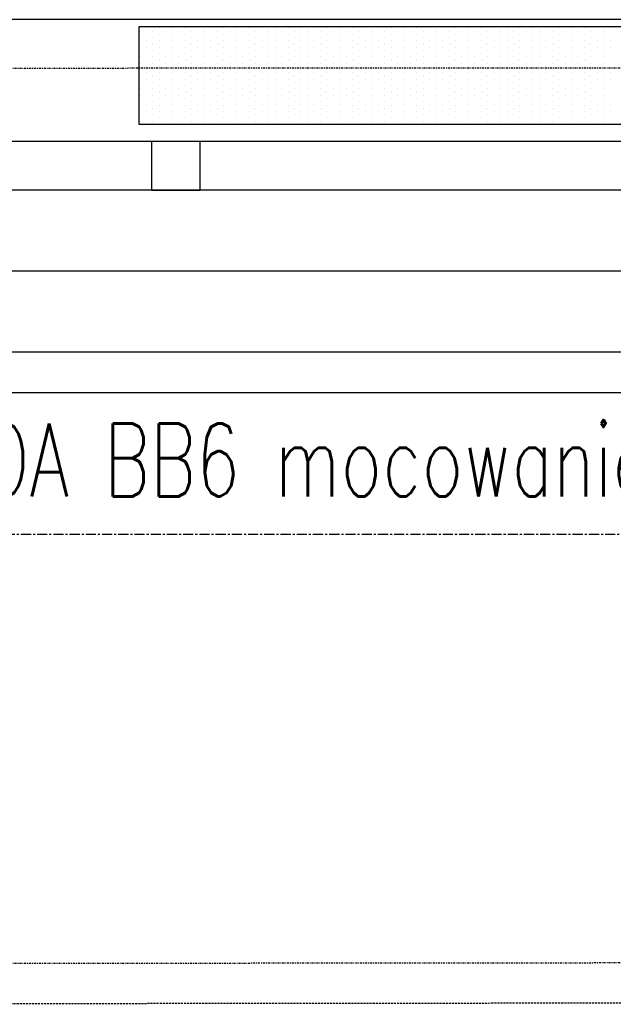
# Model space of a CAD drawing. Header units: inches. Extents: x -281236 to -70395, y 38777 to 102341.
# Tile 120 of 244: x -140277 to -140203, y 50466 to 50588. Entities that reach past the tile are written whole.
import ezdxf

# ---------------------------------------------------------------- set-up
doc = ezdxf.new("R2010")
doc.units = ezdxf.units.IN
doc.header["$MEASUREMENT"] = 0
for name, pattern in [('CENTER', [2, 1.25, -0.25, 0.25, -0.25]), ('DASHDOT', [1, 0.5, -0.25, 0, -0.25]), ('DASHED2', [0.375, 0.25, -0.125])]:
    doc.linetypes.add(name, pattern=pattern)
for name, color, linetype in [('cokół_widok', 255, 'Continuous'), ('Ele-balustrada', 64, 'Continuous'), ('Okn---okna', 5, 'Continuous'), ('Os-osie glowne', 8, 'CENTER'), ('Sc-nadproza kon', 5, 'DASHED2'), ('Sch-opis', 51, 'Continuous'), ('W-idok', 9, 'Continuous'), ('Wyp-grzejniki', 56, 'Continuous')]:
    doc.layers.add(name, color=color, linetype=linetype)
doc.styles.add('ROMANS', font='romans', dxfattribs={"width": 0.85})

# ---------------------------------------------------------------- blocks, each defined once
blk = doc.blocks.new('G_170')
at = {"layer": 'Wyp-grzejniki'}
for p, q in [((0, 0), (-180, 0)), ((-180, 0), (-180, -12)), ((-179.87, -0.51), (-179.87, -0.51)), ((-179.07, -0.11), (-179.07, -0.11)), ((-179.07, -0.9), (-179.07, -0.9)), ((-178.28, -0.51), (-178.28, -0.51)), ((-177.49, -0.11), (-177.49, -0.11)), ((-177.49, -0.9), (-177.49, -0.9)), ((-176.69, -0.51), (-176.69, -0.51)), ((-175.9, -0.11), (-175.9, -0.11)), ((-175.9, -0.9), (-175.9, -0.9)), ((-175.1, -0.51), (-175.1, -0.51)), ((-174.31, -0.11), (-174.31, -0.11)), ((-174.31, -0.9), (-174.31, -0.9)), ((-173.52, -0.51), (-173.52, -0.51)), ((-172.72, -0.11), (-172.72, -0.11)), ((-172.72, -0.9), (-172.72, -0.9)), ((-171.93, -0.51), (-171.93, -0.51)), ((-171.14, -0.11), (-171.14, -0.11)), ((-171.14, -0.9), (-171.14, -0.9)), ((-170.34, -0.51), (-170.34, -0.51)), ((-169.55, -0.11), (-169.55, -0.11)), ((-169.55, -0.9), (-169.55, -0.9)), ((-168.75, -0.51), (-168.75, -0.51)), ((-167.96, -0.11), (-167.96, -0.11)), ((-167.96, -0.9), (-167.96, -0.9)), ((-167.17, -0.51), (-167.17, -0.51)), ((-166.37, -0.11), (-166.37, -0.11)), ((-166.37, -0.9), (-166.37, -0.9)), ((-165.58, -0.51), (-165.58, -0.51)), ((-164.79, -0.11), (-164.79, -0.11)), ((-164.79, -0.9), (-164.79, -0.9)), ((-163.99, -0.51), (-163.99, -0.51)), ((-163.2, -0.11), (-163.2, -0.11)), ((-163.2, -0.9), (-163.2, -0.9)), ((-162.4, -0.51), (-162.4, -0.51)), ((-161.61, -0.11), (-161.61, -0.11)), ((-161.61, -0.9), (-161.61, -0.9)), ((-160.82, -0.51), (-160.82, -0.51)), ((-160.02, -0.11), (-160.02, -0.11)), ((-160.02, -0.9), (-160.02, -0.9)), ((-159.23, -0.51), (-159.23, -0.51)), ((-158.44, -0.11), (-158.44, -0.11)), ((-158.44, -0.9), (-158.44, -0.9)), ((-157.64, -0.51), (-157.64, -0.51)), ((-156.85, -0.11), (-156.85, -0.11)), ((-156.85, -0.9), (-156.85, -0.9)), ((-156.05, -0.51), (-156.05, -0.51)), ((-155.26, -0.11), (-155.26, -0.11)), ((-155.26, -0.9), (-155.26, -0.9)), ((-154.47, -0.51), (-154.47, -0.51)), ((-153.67, -0.11), (-153.67, -0.11)), ((-153.67, -0.9), (-153.67, -0.9)), ((-152.88, -0.51), (-152.88, -0.51)), ((-152.09, -0.11), (-152.09, -0.11)), ((-152.09, -0.9), (-152.09, -0.9)), ((-151.29, -0.51), (-151.29, -0.51)), ((-150.5, -0.11), (-150.5, -0.11)), ((-150.5, -0.9), (-150.5, -0.9)), ((-149.7, -0.51), (-149.7, -0.51)), ((-148.91, -0.11), (-148.91, -0.11)), ((-148.91, -0.9), (-148.91, -0.9)), ((-148.12, -0.51), (-148.12, -0.51)), ((-147.32, -0.11), (-147.32, -0.11)), ((-147.32, -0.9), (-147.32, -0.9)), ((-146.53, -0.51), (-146.53, -0.51)), ((-145.74, -0.11), (-145.74, -0.11)), ((-145.74, -0.9), (-145.74, -0.9)), ((-144.94, -0.51), (-144.94, -0.51)), ((-144.15, -0.11), (-144.15, -0.11)), ((-144.15, -0.9), (-144.15, -0.9)), ((-143.35, -0.51), (-143.35, -0.51)), ((-142.56, -0.11), (-142.56, -0.11)), ((-142.56, -0.9), (-142.56, -0.9)), ((-141.77, -0.51), (-141.77, -0.51)), ((-140.97, -0.11), (-140.97, -0.11)), ((-140.97, -0.9), (-140.97, -0.9)), ((-140.18, -0.51), (-140.18, -0.51)), ((-139.39, -0.11), (-139.39, -0.11)), ((-139.39, -0.9), (-139.39, -0.9)), ((-138.59, -0.51), (-138.59, -0.51)), ((-137.8, -0.11), (-137.8, -0.11)), ((-137.8, -0.9), (-137.8, -0.9)), ((-137, -0.51), (-137, -0.51)), ((-136.21, -0.11), (-136.21, -0.11)), ((-136.21, -0.9), (-136.21, -0.9)), ((-135.42, -0.51), (-135.42, -0.51)), ((-134.62, -0.11), (-134.62, -0.11)), ((-134.62, -0.9), (-134.62, -0.9)), ((-133.83, -0.51), (-133.83, -0.51)), ((-133.04, -0.11), (-133.04, -0.11)), ((-133.04, -0.9), (-133.04, -0.9)), ((-132.24, -0.51), (-132.24, -0.51)), ((-131.45, -0.11), (-131.45, -0.11)), ((-131.45, -0.9), (-131.45, -0.9)), ((-130.65, -0.51), (-130.65, -0.51)), ((-129.86, -0.11), (-129.86, -0.11)), ((-129.86, -0.9), (-129.86, -0.9)), ((-129.07, -0.51), (-129.07, -0.51)), ((-128.27, -0.11), (-128.27, -0.11)), ((-128.27, -0.9), (-128.27, -0.9)), ((-127.48, -0.51), (-127.48, -0.51)), ((-126.69, -0.11), (-126.69, -0.11)), ((-126.69, -0.9), (-126.69, -0.9)), ((-125.89, -0.51), (-125.89, -0.51)), ((-125.1, -0.11), (-125.1, -0.11)), ((-125.1, -0.9), (-125.1, -0.9)), ((-124.3, -0.51), (-124.3, -0.51)), ((-123.51, -0.11), (-123.51, -0.11)), ((-123.51, -0.9), (-123.51, -0.9)), ((-122.72, -0.51), (-122.72, -0.51)), ((-121.92, -0.11), (-121.92, -0.11)), ((-121.92, -0.9), (-121.92, -0.9)), ((-179.87, -1.3), (-179.87, -1.3)), ((-179.87, -2.09), (-179.87, -2.09)), ((-179.07, -1.7), (-179.07, -1.7)), ((-178.28, -1.3), (-178.28, -1.3)), ((-178.28, -2.09), (-178.28, -2.09)), ((-177.49, -1.7), (-177.49, -1.7)), ((-176.69, -1.3), (-176.69, -1.3)), ((-176.69, -2.09), (-176.69, -2.09)), ((-175.9, -1.7), (-175.9, -1.7)), ((-175.1, -1.3), (-175.1, -1.3)), ((-175.1, -2.09), (-175.1, -2.09)), ((-174.31, -1.7), (-174.31, -1.7)), ((-173.52, -1.3), (-173.52, -1.3)), ((-173.52, -2.09), (-173.52, -2.09)), ((-172.72, -1.7), (-172.72, -1.7)), ((-171.93, -1.3), (-171.93, -1.3)), ((-171.93, -2.09), (-171.93, -2.09)), ((-171.14, -1.7), (-171.14, -1.7)), ((-170.34, -1.3), (-170.34, -1.3)), ((-170.34, -2.09), (-170.34, -2.09)), ((-169.55, -1.7), (-169.55, -1.7)), ((-168.75, -1.3), (-168.75, -1.3)), ((-168.75, -2.09), (-168.75, -2.09)), ((-167.96, -1.7), (-167.96, -1.7)), ((-167.17, -1.3), (-167.17, -1.3)), ((-167.17, -2.09), (-167.17, -2.09)), ((-166.37, -1.7), (-166.37, -1.7)), ((-165.58, -1.3), (-165.58, -1.3)), ((-165.58, -2.09), (-165.58, -2.09)), ((-164.79, -1.7), (-164.79, -1.7)), ((-163.99, -1.3), (-163.99, -1.3)), ((-163.99, -2.09), (-163.99, -2.09)), ((-163.2, -1.7), (-163.2, -1.7)), ((-162.4, -1.3), (-162.4, -1.3)), ((-162.4, -2.09), (-162.4, -2.09)), ((-161.61, -1.7), (-161.61, -1.7)), ((-160.82, -1.3), (-160.82, -1.3)), ((-160.82, -2.09), (-160.82, -2.09)), ((-160.02, -1.7), (-160.02, -1.7)), ((-159.23, -1.3), (-159.23, -1.3)), ((-159.23, -2.09), (-159.23, -2.09)), ((-158.44, -1.7), (-158.44, -1.7)), ((-157.64, -1.3), (-157.64, -1.3)), ((-157.64, -2.09), (-157.64, -2.09)), ((-156.85, -1.7), (-156.85, -1.7)), ((-156.05, -1.3), (-156.05, -1.3)), ((-156.05, -2.09), (-156.05, -2.09)), ((-155.26, -1.7), (-155.26, -1.7)), ((-154.47, -1.3), (-154.47, -1.3)), ((-154.47, -2.09), (-154.47, -2.09)), ((-153.67, -1.7), (-153.67, -1.7)), ((-152.88, -1.3), (-152.88, -1.3)), ((-152.88, -2.09), (-152.88, -2.09)), ((-152.09, -1.7), (-152.09, -1.7)), ((-151.29, -1.3), (-151.29, -1.3)), ((-151.29, -2.09), (-151.29, -2.09)), ((-150.5, -1.7), (-150.5, -1.7)), ((-149.7, -1.3), (-149.7, -1.3)), ((-149.7, -2.09), (-149.7, -2.09)), ((-148.91, -1.7), (-148.91, -1.7)), ((-148.12, -1.3), (-148.12, -1.3)), ((-148.12, -2.09), (-148.12, -2.09)), ((-147.32, -1.7), (-147.32, -1.7)), ((-146.53, -1.3), (-146.53, -1.3)), ((-146.53, -2.09), (-146.53, -2.09)), ((-145.74, -1.7), (-145.74, -1.7)), ((-144.94, -1.3), (-144.94, -1.3)), ((-144.94, -2.09), (-144.94, -2.09)), ((-144.15, -1.7), (-144.15, -1.7)), ((-143.35, -1.3), (-143.35, -1.3)), ((-143.35, -2.09), (-143.35, -2.09)), ((-142.56, -1.7), (-142.56, -1.7)), ((-141.77, -1.3), (-141.77, -1.3)), ((-141.77, -2.09), (-141.77, -2.09)), ((-140.97, -1.7), (-140.97, -1.7)), ((-140.18, -1.3), (-140.18, -1.3)), ((-140.18, -2.09), (-140.18, -2.09)), ((-139.39, -1.7), (-139.39, -1.7)), ((-138.59, -1.3), (-138.59, -1.3)), ((-138.59, -2.09), (-138.59, -2.09)), ((-137.8, -1.7), (-137.8, -1.7)), ((-137, -1.3), (-137, -1.3)), ((-137, -2.09), (-137, -2.09)), ((-136.21, -1.7), (-136.21, -1.7)), ((-135.42, -1.3), (-135.42, -1.3)), ((-135.42, -2.09), (-135.42, -2.09)), ((-134.62, -1.7), (-134.62, -1.7)), ((-133.83, -1.3), (-133.83, -1.3)), ((-133.83, -2.09), (-133.83, -2.09)), ((-133.04, -1.7), (-133.04, -1.7)), ((-132.24, -1.3), (-132.24, -1.3)), ((-132.24, -2.09), (-132.24, -2.09)), ((-131.45, -1.7), (-131.45, -1.7)), ((-130.65, -1.3), (-130.65, -1.3)), ((-130.65, -2.09), (-130.65, -2.09)), ((-129.86, -1.7), (-129.86, -1.7)), ((-129.07, -1.3), (-129.07, -1.3)), ((-129.07, -2.09), (-129.07, -2.09)), ((-128.27, -1.7), (-128.27, -1.7)), ((-127.48, -1.3), (-127.48, -1.3)), ((-127.48, -2.09), (-127.48, -2.09)), ((-126.69, -1.7), (-126.69, -1.7)), ((-125.89, -1.3), (-125.89, -1.3)), ((-125.89, -2.09), (-125.89, -2.09)), ((-125.1, -1.7), (-125.1, -1.7)), ((-124.3, -1.3), (-124.3, -1.3)), ((-124.3, -2.09), (-124.3, -2.09)), ((-123.51, -1.7), (-123.51, -1.7)), ((-122.72, -1.3), (-122.72, -1.3)), ((-122.72, -2.09), (-122.72, -2.09)), ((-121.92, -1.7), (-121.92, -1.7)), ((-179.87, -2.89), (-179.87, -2.89)), ((-179.07, -2.49), (-179.07, -2.49)), ((-179.07, -3.28), (-179.07, -3.28)), ((-178.28, -2.89), (-178.28, -2.89)), ((-177.49, -2.49), (-177.49, -2.49)), ((-177.49, -3.28), (-177.49, -3.28)), ((-176.69, -2.89), (-176.69, -2.89)), ((-175.9, -2.49), (-175.9, -2.49)), ((-175.9, -3.28), (-175.9, -3.28)), ((-175.1, -2.89), (-175.1, -2.89)), ((-174.31, -2.49), (-174.31, -2.49)), ((-174.31, -3.28), (-174.31, -3.28)), ((-173.52, -2.89), (-173.52, -2.89)), ((-172.72, -2.49), (-172.72, -2.49)), ((-172.72, -3.28), (-172.72, -3.28)), ((-171.93, -2.89), (-171.93, -2.89)), ((-171.14, -2.49), (-171.14, -2.49)), ((-171.14, -3.28), (-171.14, -3.28)), ((-170.34, -2.89), (-170.34, -2.89)), ((-169.55, -2.49), (-169.55, -2.49)), ((-169.55, -3.28), (-169.55, -3.28)), ((-168.75, -2.89), (-168.75, -2.89)), ((-167.96, -2.49), (-167.96, -2.49)), ((-167.96, -3.28), (-167.96, -3.28)), ((-167.17, -2.89), (-167.17, -2.89)), ((-166.37, -2.49), (-166.37, -2.49)), ((-166.37, -3.28), (-166.37, -3.28)), ((-165.58, -2.89), (-165.58, -2.89)), ((-164.79, -2.49), (-164.79, -2.49)), ((-164.79, -3.28), (-164.79, -3.28)), ((-163.99, -2.89), (-163.99, -2.89)), ((-163.2, -2.49), (-163.2, -2.49)), ((-163.2, -3.28), (-163.2, -3.28)), ((-162.4, -2.89), (-162.4, -2.89)), ((-161.61, -2.49), (-161.61, -2.49)), ((-161.61, -3.28), (-161.61, -3.28)), ((-160.82, -2.89), (-160.82, -2.89)), ((-160.02, -2.49), (-160.02, -2.49)), ((-160.02, -3.28), (-160.02, -3.28)), ((-159.23, -2.89), (-159.23, -2.89)), ((-158.44, -2.49), (-158.44, -2.49)), ((-158.44, -3.28), (-158.44, -3.28)), ((-157.64, -2.89), (-157.64, -2.89)), ((-156.85, -2.49), (-156.85, -2.49)), ((-156.85, -3.28), (-156.85, -3.28)), ((-156.05, -2.89), (-156.05, -2.89)), ((-155.26, -2.49), (-155.26, -2.49)), ((-155.26, -3.28), (-155.26, -3.28)), ((-154.47, -2.89), (-154.47, -2.89)), ((-153.67, -2.49), (-153.67, -2.49)), ((-153.67, -3.28), (-153.67, -3.28)), ((-152.88, -2.89), (-152.88, -2.89)), ((-152.09, -2.49), (-152.09, -2.49)), ((-152.09, -3.28), (-152.09, -3.28)), ((-151.29, -2.89), (-151.29, -2.89)), ((-150.5, -2.49), (-150.5, -2.49)), ((-150.5, -3.28), (-150.5, -3.28)), ((-149.7, -2.89), (-149.7, -2.89)), ((-148.91, -2.49), (-148.91, -2.49)), ((-148.91, -3.28), (-148.91, -3.28)), ((-148.12, -2.89), (-148.12, -2.89)), ((-147.32, -2.49), (-147.32, -2.49)), ((-147.32, -3.28), (-147.32, -3.28)), ((-146.53, -2.89), (-146.53, -2.89)), ((-145.74, -2.49), (-145.74, -2.49)), ((-145.74, -3.28), (-145.74, -3.28)), ((-144.94, -2.89), (-144.94, -2.89)), ((-144.15, -2.49), (-144.15, -2.49)), ((-144.15, -3.28), (-144.15, -3.28)), ((-143.35, -2.89), (-143.35, -2.89)), ((-142.56, -2.49), (-142.56, -2.49)), ((-142.56, -3.28), (-142.56, -3.28)), ((-141.77, -2.89), (-141.77, -2.89)), ((-140.97, -2.49), (-140.97, -2.49)), ((-140.97, -3.28), (-140.97, -3.28)), ((-140.18, -2.89), (-140.18, -2.89)), ((-139.39, -2.49), (-139.39, -2.49)), ((-139.39, -3.28), (-139.39, -3.28)), ((-138.59, -2.89), (-138.59, -2.89)), ((-137.8, -2.49), (-137.8, -2.49)), ((-137.8, -3.28), (-137.8, -3.28)), ((-137, -2.89), (-137, -2.89)), ((-136.21, -2.49), (-136.21, -2.49)), ((-136.21, -3.28), (-136.21, -3.28)), ((-135.42, -2.89), (-135.42, -2.89)), ((-134.62, -2.49), (-134.62, -2.49)), ((-134.62, -3.28), (-134.62, -3.28)), ((-133.83, -2.89), (-133.83, -2.89)), ((-133.04, -2.49), (-133.04, -2.49)), ((-133.04, -3.28), (-133.04, -3.28)), ((-132.24, -2.89), (-132.24, -2.89)), ((-131.45, -2.49), (-131.45, -2.49)), ((-131.45, -3.28), (-131.45, -3.28)), ((-130.65, -2.89), (-130.65, -2.89)), ((-129.86, -2.49), (-129.86, -2.49)), ((-129.86, -3.28), (-129.86, -3.28)), ((-129.07, -2.89), (-129.07, -2.89)), ((-128.27, -2.49), (-128.27, -2.49)), ((-128.27, -3.28), (-128.27, -3.28)), ((-127.48, -2.89), (-127.48, -2.89)), ((-126.69, -2.49), (-126.69, -2.49)), ((-126.69, -3.28), (-126.69, -3.28)), ((-125.89, -2.89), (-125.89, -2.89)), ((-125.1, -2.49), (-125.1, -2.49)), ((-125.1, -3.28), (-125.1, -3.28)), ((-124.3, -2.89), (-124.3, -2.89)), ((-123.51, -2.49), (-123.51, -2.49)), ((-123.51, -3.28), (-123.51, -3.28)), ((-122.72, -2.89), (-122.72, -2.89)), ((-121.92, -2.49), (-121.92, -2.49)), ((-121.92, -3.28), (-121.92, -3.28)), ((-179.87, -3.68), (-179.87, -3.68)), ((-179.87, -4.48), (-179.87, -4.48)), ((-179.07, -4.08), (-179.07, -4.08)), ((-178.28, -3.68), (-178.28, -3.68)), ((-178.28, -4.48), (-178.28, -4.48)), ((-177.49, -4.08), (-177.49, -4.08)), ((-176.69, -3.68), (-176.69, -3.68)), ((-176.69, -4.48), (-176.69, -4.48)), ((-175.9, -4.08), (-175.9, -4.08)), ((-175.1, -3.68), (-175.1, -3.68)), ((-175.1, -4.48), (-175.1, -4.48)), ((-174.31, -4.08), (-174.31, -4.08)), ((-173.52, -3.68), (-173.52, -3.68)), ((-173.52, -4.48), (-173.52, -4.48)), ((-172.72, -4.08), (-172.72, -4.08)), ((-171.93, -3.68), (-171.93, -3.68)), ((-171.93, -4.48), (-171.93, -4.48)), ((-171.14, -4.08), (-171.14, -4.08)), ((-170.34, -3.68), (-170.34, -3.68)), ((-170.34, -4.48), (-170.34, -4.48)), ((-169.55, -4.08), (-169.55, -4.08)), ((-168.75, -3.68), (-168.75, -3.68)), ((-168.75, -4.48), (-168.75, -4.48)), ((-167.96, -4.08), (-167.96, -4.08)), ((-167.17, -3.68), (-167.17, -3.68)), ((-167.17, -4.48), (-167.17, -4.48)), ((-166.37, -4.08), (-166.37, -4.08)), ((-165.58, -3.68), (-165.58, -3.68)), ((-165.58, -4.48), (-165.58, -4.48)), ((-164.79, -4.08), (-164.79, -4.08)), ((-163.99, -3.68), (-163.99, -3.68)), ((-163.99, -4.48), (-163.99, -4.48)), ((-163.2, -4.08), (-163.2, -4.08)), ((-162.4, -3.68), (-162.4, -3.68)), ((-162.4, -4.48), (-162.4, -4.48)), ((-161.61, -4.08), (-161.61, -4.08)), ((-160.82, -3.68), (-160.82, -3.68)), ((-160.82, -4.48), (-160.82, -4.48)), ((-160.02, -4.08), (-160.02, -4.08)), ((-159.23, -3.68), (-159.23, -3.68)), ((-159.23, -4.48), (-159.23, -4.48)), ((-158.44, -4.08), (-158.44, -4.08)), ((-157.64, -3.68), (-157.64, -3.68)), ((-157.64, -4.48), (-157.64, -4.48)), ((-156.85, -4.08), (-156.85, -4.08)), ((-156.05, -3.68), (-156.05, -3.68)), ((-156.05, -4.48), (-156.05, -4.48)), ((-155.26, -4.08), (-155.26, -4.08)), ((-154.47, -3.68), (-154.47, -3.68)), ((-154.47, -4.48), (-154.47, -4.48)), ((-153.67, -4.08), (-153.67, -4.08)), ((-152.88, -3.68), (-152.88, -3.68)), ((-152.88, -4.48), (-152.88, -4.48)), ((-152.09, -4.08), (-152.09, -4.08)), ((-151.29, -3.68), (-151.29, -3.68)), ((-151.29, -4.48), (-151.29, -4.48)), ((-150.5, -4.08), (-150.5, -4.08)), ((-149.7, -3.68), (-149.7, -3.68)), ((-149.7, -4.48), (-149.7, -4.48)), ((-148.91, -4.08), (-148.91, -4.08)), ((-148.12, -3.68), (-148.12, -3.68)), ((-148.12, -4.48), (-148.12, -4.48)), ((-147.32, -4.08), (-147.32, -4.08)), ((-146.53, -3.68), (-146.53, -3.68)), ((-146.53, -4.48), (-146.53, -4.48)), ((-145.74, -4.08), (-145.74, -4.08)), ((-144.94, -3.68), (-144.94, -3.68)), ((-144.94, -4.48), (-144.94, -4.48)), ((-144.15, -4.08), (-144.15, -4.08)), ((-143.35, -3.68), (-143.35, -3.68)), ((-143.35, -4.48), (-143.35, -4.48)), ((-142.56, -4.08), (-142.56, -4.08)), ((-141.77, -3.68), (-141.77, -3.68)), ((-141.77, -4.48), (-141.77, -4.48)), ((-140.97, -4.08), (-140.97, -4.08)), ((-140.18, -3.68), (-140.18, -3.68)), ((-140.18, -4.48), (-140.18, -4.48)), ((-139.39, -4.08), (-139.39, -4.08)), ((-138.59, -3.68), (-138.59, -3.68)), ((-138.59, -4.48), (-138.59, -4.48)), ((-137.8, -4.08), (-137.8, -4.08)), ((-137, -3.68), (-137, -3.68)), ((-137, -4.48), (-137, -4.48)), ((-136.21, -4.08), (-136.21, -4.08)), ((-135.42, -3.68), (-135.42, -3.68)), ((-135.42, -4.48), (-135.42, -4.48)), ((-134.62, -4.08), (-134.62, -4.08)), ((-133.83, -3.68), (-133.83, -3.68)), ((-133.83, -4.48), (-133.83, -4.48)), ((-133.04, -4.08), (-133.04, -4.08)), ((-132.24, -3.68), (-132.24, -3.68)), ((-132.24, -4.48), (-132.24, -4.48)), ((-131.45, -4.08), (-131.45, -4.08)), ((-130.65, -3.68), (-130.65, -3.68)), ((-130.65, -4.48), (-130.65, -4.48)), ((-129.86, -4.08), (-129.86, -4.08)), ((-129.07, -3.68), (-129.07, -3.68)), ((-129.07, -4.48), (-129.07, -4.48)), ((-128.27, -4.08), (-128.27, -4.08)), ((-127.48, -3.68), (-127.48, -3.68)), ((-127.48, -4.48), (-127.48, -4.48)), ((-126.69, -4.08), (-126.69, -4.08)), ((-125.89, -3.68), (-125.89, -3.68)), ((-125.89, -4.48), (-125.89, -4.48)), ((-125.1, -4.08), (-125.1, -4.08)), ((-124.3, -3.68), (-124.3, -3.68)), ((-124.3, -4.48), (-124.3, -4.48)), ((-123.51, -4.08), (-123.51, -4.08)), ((-122.72, -3.68), (-122.72, -3.68)), ((-122.72, -4.48), (-122.72, -4.48)), ((-121.92, -4.08), (-121.92, -4.08)), ((-179.87, -5.27), (-179.87, -5.27)), ((-179.87, -6.06), (-179.87, -6.06)), ((-179.07, -4.87), (-179.07, -4.87)), ((-179.07, -5.67), (-179.07, -5.67)), ((-178.28, -5.27), (-178.28, -5.27)), ((-178.28, -6.06), (-178.28, -6.06)), ((-177.49, -4.87), (-177.49, -4.87)), ((-177.49, -5.67), (-177.49, -5.67)), ((-176.69, -5.27), (-176.69, -5.27)), ((-176.69, -6.06), (-176.69, -6.06)), ((-175.9, -4.87), (-175.9, -4.87)), ((-175.9, -5.67), (-175.9, -5.67)), ((-175.1, -5.27), (-175.1, -5.27)), ((-175.1, -6.06), (-175.1, -6.06)), ((-174.31, -4.87), (-174.31, -4.87)), ((-174.31, -5.67), (-174.31, -5.67)), ((-173.52, -5.27), (-173.52, -5.27)), ((-173.52, -6.06), (-173.52, -6.06)), ((-172.72, -4.87), (-172.72, -4.87)), ((-172.72, -5.67), (-172.72, -5.67)), ((-171.93, -5.27), (-171.93, -5.27)), ((-171.93, -6.06), (-171.93, -6.06)), ((-171.14, -4.87), (-171.14, -4.87)), ((-171.14, -5.67), (-171.14, -5.67)), ((-170.34, -5.27), (-170.34, -5.27)), ((-170.34, -6.06), (-170.34, -6.06)), ((-169.55, -4.87), (-169.55, -4.87)), ((-169.55, -5.67), (-169.55, -5.67)), ((-168.75, -5.27), (-168.75, -5.27)), ((-168.75, -6.06), (-168.75, -6.06)), ((-167.96, -4.87), (-167.96, -4.87)), ((-167.96, -5.67), (-167.96, -5.67)), ((-167.17, -5.27), (-167.17, -5.27)), ((-167.17, -6.06), (-167.17, -6.06)), ((-166.37, -4.87), (-166.37, -4.87)), ((-166.37, -5.67), (-166.37, -5.67)), ((-165.58, -5.27), (-165.58, -5.27)), ((-165.58, -6.06), (-165.58, -6.06)), ((-164.79, -4.87), (-164.79, -4.87)), ((-164.79, -5.67), (-164.79, -5.67)), ((-163.99, -5.27), (-163.99, -5.27)), ((-163.99, -6.06), (-163.99, -6.06)), ((-163.2, -4.87), (-163.2, -4.87)), ((-163.2, -5.67), (-163.2, -5.67)), ((-162.4, -5.27), (-162.4, -5.27)), ((-162.4, -6.06), (-162.4, -6.06)), ((-161.61, -4.87), (-161.61, -4.87)), ((-161.61, -5.67), (-161.61, -5.67)), ((-160.82, -5.27), (-160.82, -5.27)), ((-160.82, -6.06), (-160.82, -6.06)), ((-160.02, -4.87), (-160.02, -4.87)), ((-160.02, -5.67), (-160.02, -5.67)), ((-159.23, -5.27), (-159.23, -5.27)), ((-159.23, -6.06), (-159.23, -6.06)), ((-158.44, -4.87), (-158.44, -4.87)), ((-158.44, -5.67), (-158.44, -5.67)), ((-157.64, -5.27), (-157.64, -5.27)), ((-157.64, -6.06), (-157.64, -6.06)), ((-156.85, -4.87), (-156.85, -4.87)), ((-156.85, -5.67), (-156.85, -5.67)), ((-156.05, -5.27), (-156.05, -5.27)), ((-156.05, -6.06), (-156.05, -6.06)), ((-155.26, -4.87), (-155.26, -4.87)), ((-155.26, -5.67), (-155.26, -5.67)), ((-154.47, -5.27), (-154.47, -5.27)), ((-154.47, -6.06), (-154.47, -6.06)), ((-153.67, -4.87), (-153.67, -4.87)), ((-153.67, -5.67), (-153.67, -5.67)), ((-152.88, -5.27), (-152.88, -5.27)), ((-152.88, -6.06), (-152.88, -6.06)), ((-152.09, -4.87), (-152.09, -4.87)), ((-152.09, -5.67), (-152.09, -5.67)), ((-151.29, -5.27), (-151.29, -5.27)), ((-151.29, -6.06), (-151.29, -6.06)), ((-150.5, -4.87), (-150.5, -4.87)), ((-150.5, -5.67), (-150.5, -5.67)), ((-149.7, -5.27), (-149.7, -5.27)), ((-149.7, -6.06), (-149.7, -6.06)), ((-148.91, -4.87), (-148.91, -4.87)), ((-148.91, -5.67), (-148.91, -5.67)), ((-148.12, -5.27), (-148.12, -5.27)), ((-148.12, -6.06), (-148.12, -6.06)), ((-147.32, -4.87), (-147.32, -4.87)), ((-147.32, -5.67), (-147.32, -5.67)), ((-146.53, -5.27), (-146.53, -5.27)), ((-146.53, -6.06), (-146.53, -6.06)), ((-145.74, -4.87), (-145.74, -4.87)), ((-145.74, -5.67), (-145.74, -5.67)), ((-144.94, -5.27), (-144.94, -5.27)), ((-144.94, -6.06), (-144.94, -6.06)), ((-144.15, -4.87), (-144.15, -4.87)), ((-144.15, -5.67), (-144.15, -5.67)), ((-143.35, -5.27), (-143.35, -5.27)), ((-143.35, -6.06), (-143.35, -6.06)), ((-142.56, -4.87), (-142.56, -4.87)), ((-142.56, -5.67), (-142.56, -5.67)), ((-141.77, -5.27), (-141.77, -5.27)), ((-141.77, -6.06), (-141.77, -6.06)), ((-140.97, -4.87), (-140.97, -4.87)), ((-140.97, -5.67), (-140.97, -5.67)), ((-140.18, -5.27), (-140.18, -5.27)), ((-140.18, -6.06), (-140.18, -6.06)), ((-139.39, -4.87), (-139.39, -4.87)), ((-139.39, -5.67), (-139.39, -5.67)), ((-138.59, -5.27), (-138.59, -5.27)), ((-138.59, -6.06), (-138.59, -6.06)), ((-137.8, -4.87), (-137.8, -4.87)), ((-137.8, -5.67), (-137.8, -5.67)), ((-137, -5.27), (-137, -5.27)), ((-137, -6.06), (-137, -6.06)), ((-136.21, -4.87), (-136.21, -4.87)), ((-136.21, -5.67), (-136.21, -5.67)), ((-135.42, -5.27), (-135.42, -5.27)), ((-135.42, -6.06), (-135.42, -6.06)), ((-134.62, -4.87), (-134.62, -4.87)), ((-134.62, -5.67), (-134.62, -5.67)), ((-133.83, -5.27), (-133.83, -5.27)), ((-133.83, -6.06), (-133.83, -6.06)), ((-133.04, -4.87), (-133.04, -4.87)), ((-133.04, -5.67), (-133.04, -5.67)), ((-132.24, -5.27), (-132.24, -5.27)), ((-132.24, -6.06), (-132.24, -6.06)), ((-131.45, -4.87), (-131.45, -4.87)), ((-131.45, -5.67), (-131.45, -5.67)), ((-130.65, -5.27), (-130.65, -5.27)), ((-130.65, -6.06), (-130.65, -6.06)), ((-129.86, -4.87), (-129.86, -4.87)), ((-129.86, -5.67), (-129.86, -5.67)), ((-129.07, -5.27), (-129.07, -5.27)), ((-129.07, -6.06), (-129.07, -6.06)), ((-128.27, -4.87), (-128.27, -4.87)), ((-128.27, -5.67), (-128.27, -5.67)), ((-127.48, -5.27), (-127.48, -5.27)), ((-127.48, -6.06), (-127.48, -6.06)), ((-126.69, -4.87), (-126.69, -4.87)), ((-126.69, -5.67), (-126.69, -5.67)), ((-125.89, -5.27), (-125.89, -5.27)), ((-125.89, -6.06), (-125.89, -6.06)), ((-125.1, -4.87), (-125.1, -4.87)), ((-125.1, -5.67), (-125.1, -5.67)), ((-124.3, -5.27), (-124.3, -5.27)), ((-124.3, -6.06), (-124.3, -6.06)), ((-123.51, -4.87), (-123.51, -4.87)), ((-123.51, -5.67), (-123.51, -5.67)), ((-122.72, -5.27), (-122.72, -5.27)), ((-122.72, -6.06), (-122.72, -6.06)), ((-121.92, -4.87), (-121.92, -4.87)), ((-121.92, -5.67), (-121.92, -5.67)), ((-179.87, -6.86), (-179.87, -6.86)), ((-179.07, -6.46), (-179.07, -6.46)), ((-179.07, -7.25), (-179.07, -7.25)), ((-178.28, -6.86), (-178.28, -6.86)), ((-177.49, -6.46), (-177.49, -6.46)), ((-177.49, -7.25), (-177.49, -7.25)), ((-176.69, -6.86), (-176.69, -6.86)), ((-175.9, -6.46), (-175.9, -6.46)), ((-175.9, -7.25), (-175.9, -7.25)), ((-175.1, -6.86), (-175.1, -6.86)), ((-174.31, -6.46), (-174.31, -6.46)), ((-174.31, -7.25), (-174.31, -7.25)), ((-173.52, -6.86), (-173.52, -6.86)), ((-172.72, -6.46), (-172.72, -6.46)), ((-172.72, -7.25), (-172.72, -7.25)), ((-171.93, -6.86), (-171.93, -6.86)), ((-171.14, -6.46), (-171.14, -6.46)), ((-171.14, -7.25), (-171.14, -7.25)), ((-170.34, -6.86), (-170.34, -6.86)), ((-169.55, -6.46), (-169.55, -6.46)), ((-169.55, -7.25), (-169.55, -7.25)), ((-168.75, -6.86), (-168.75, -6.86)), ((-167.96, -6.46), (-167.96, -6.46)), ((-167.96, -7.25), (-167.96, -7.25)), ((-167.17, -6.86), (-167.17, -6.86)), ((-166.37, -6.46), (-166.37, -6.46)), ((-166.37, -7.25), (-166.37, -7.25)), ((-165.58, -6.86), (-165.58, -6.86)), ((-164.79, -6.46), (-164.79, -6.46)), ((-164.79, -7.25), (-164.79, -7.25)), ((-163.99, -6.86), (-163.99, -6.86)), ((-163.2, -6.46), (-163.2, -6.46)), ((-163.2, -7.25), (-163.2, -7.25)), ((-162.4, -6.86), (-162.4, -6.86)), ((-161.61, -6.46), (-161.61, -6.46)), ((-161.61, -7.25), (-161.61, -7.25)), ((-160.82, -6.86), (-160.82, -6.86)), ((-160.02, -6.46), (-160.02, -6.46)), ((-160.02, -7.25), (-160.02, -7.25)), ((-159.23, -6.86), (-159.23, -6.86)), ((-158.44, -6.46), (-158.44, -6.46)), ((-158.44, -7.25), (-158.44, -7.25)), ((-157.64, -6.86), (-157.64, -6.86)), ((-156.85, -6.46), (-156.85, -6.46)), ((-156.85, -7.25), (-156.85, -7.25)), ((-156.05, -6.86), (-156.05, -6.86)), ((-155.26, -6.46), (-155.26, -6.46)), ((-155.26, -7.25), (-155.26, -7.25)), ((-154.47, -6.86), (-154.47, -6.86)), ((-153.67, -6.46), (-153.67, -6.46)), ((-153.67, -7.25), (-153.67, -7.25)), ((-152.88, -6.86), (-152.88, -6.86)), ((-152.09, -6.46), (-152.09, -6.46)), ((-152.09, -7.25), (-152.09, -7.25)), ((-151.29, -6.86), (-151.29, -6.86)), ((-150.5, -6.46), (-150.5, -6.46)), ((-150.5, -7.25), (-150.5, -7.25)), ((-149.7, -6.86), (-149.7, -6.86)), ((-148.91, -6.46), (-148.91, -6.46)), ((-148.91, -7.25), (-148.91, -7.25)), ((-148.12, -6.86), (-148.12, -6.86)), ((-147.32, -6.46), (-147.32, -6.46)), ((-147.32, -7.25), (-147.32, -7.25)), ((-146.53, -6.86), (-146.53, -6.86)), ((-145.74, -6.46), (-145.74, -6.46)), ((-145.74, -7.25), (-145.74, -7.25)), ((-144.94, -6.86), (-144.94, -6.86)), ((-144.15, -6.46), (-144.15, -6.46)), ((-144.15, -7.25), (-144.15, -7.25)), ((-143.35, -6.86), (-143.35, -6.86)), ((-142.56, -6.46), (-142.56, -6.46)), ((-142.56, -7.25), (-142.56, -7.25)), ((-141.77, -6.86), (-141.77, -6.86)), ((-140.97, -6.46), (-140.97, -6.46)), ((-140.97, -7.25), (-140.97, -7.25)), ((-140.18, -6.86), (-140.18, -6.86)), ((-139.39, -6.46), (-139.39, -6.46)), ((-139.39, -7.25), (-139.39, -7.25)), ((-138.59, -6.86), (-138.59, -6.86)), ((-137.8, -6.46), (-137.8, -6.46)), ((-137.8, -7.25), (-137.8, -7.25)), ((-137, -6.86), (-137, -6.86)), ((-136.21, -6.46), (-136.21, -6.46)), ((-136.21, -7.25), (-136.21, -7.25)), ((-135.42, -6.86), (-135.42, -6.86)), ((-134.62, -6.46), (-134.62, -6.46)), ((-134.62, -7.25), (-134.62, -7.25)), ((-133.83, -6.86), (-133.83, -6.86)), ((-133.04, -6.46), (-133.04, -6.46)), ((-133.04, -7.25), (-133.04, -7.25)), ((-132.24, -6.86), (-132.24, -6.86)), ((-131.45, -6.46), (-131.45, -6.46)), ((-131.45, -7.25), (-131.45, -7.25)), ((-130.65, -6.86), (-130.65, -6.86)), ((-129.86, -6.46), (-129.86, -6.46)), ((-129.86, -7.25), (-129.86, -7.25)), ((-129.07, -6.86), (-129.07, -6.86)), ((-128.27, -6.46), (-128.27, -6.46)), ((-128.27, -7.25), (-128.27, -7.25)), ((-127.48, -6.86), (-127.48, -6.86)), ((-126.69, -6.46), (-126.69, -6.46)), ((-126.69, -7.25), (-126.69, -7.25)), ((-125.89, -6.86), (-125.89, -6.86)), ((-125.1, -6.46), (-125.1, -6.46)), ((-125.1, -7.25), (-125.1, -7.25)), ((-124.3, -6.86), (-124.3, -6.86)), ((-123.51, -6.46), (-123.51, -6.46)), ((-123.51, -7.25), (-123.51, -7.25)), ((-122.72, -6.86), (-122.72, -6.86)), ((-121.92, -6.46), (-121.92, -6.46)), ((-121.92, -7.25), (-121.92, -7.25)), ((-179.87, -7.65), (-179.87, -7.65)), ((-179.87, -8.44), (-179.87, -8.44)), ((-179.07, -8.05), (-179.07, -8.05)), ((-178.28, -7.65), (-178.28, -7.65)), ((-178.28, -8.44), (-178.28, -8.44)), ((-177.49, -8.05), (-177.49, -8.05)), ((-176.69, -7.65), (-176.69, -7.65)), ((-176.69, -8.44), (-176.69, -8.44)), ((-175.9, -8.05), (-175.9, -8.05)), ((-175.1, -7.65), (-175.1, -7.65)), ((-175.1, -8.44), (-175.1, -8.44)), ((-174.31, -8.05), (-174.31, -8.05)), ((-173.52, -7.65), (-173.52, -7.65)), ((-173.52, -8.44), (-173.52, -8.44)), ((-172.72, -8.05), (-172.72, -8.05)), ((-171.93, -7.65), (-171.93, -7.65)), ((-171.93, -8.44), (-171.93, -8.44)), ((-171.14, -8.05), (-171.14, -8.05)), ((-170.34, -7.65), (-170.34, -7.65)), ((-170.34, -8.44), (-170.34, -8.44)), ((-169.55, -8.05), (-169.55, -8.05)), ((-168.75, -7.65), (-168.75, -7.65)), ((-168.75, -8.44), (-168.75, -8.44)), ((-167.96, -8.05), (-167.96, -8.05)), ((-167.17, -7.65), (-167.17, -7.65)), ((-167.17, -8.44), (-167.17, -8.44)), ((-166.37, -8.05), (-166.37, -8.05)), ((-165.58, -7.65), (-165.58, -7.65)), ((-165.58, -8.44), (-165.58, -8.44)), ((-164.79, -8.05), (-164.79, -8.05)), ((-163.99, -7.65), (-163.99, -7.65)), ((-163.99, -8.44), (-163.99, -8.44)), ((-163.2, -8.05), (-163.2, -8.05)), ((-162.4, -7.65), (-162.4, -7.65)), ((-162.4, -8.44), (-162.4, -8.44)), ((-161.61, -8.05), (-161.61, -8.05)), ((-160.82, -7.65), (-160.82, -7.65)), ((-160.82, -8.44), (-160.82, -8.44)), ((-160.02, -8.05), (-160.02, -8.05)), ((-159.23, -7.65), (-159.23, -7.65)), ((-159.23, -8.44), (-159.23, -8.44)), ((-158.44, -8.05), (-158.44, -8.05)), ((-157.64, -7.65), (-157.64, -7.65)), ((-157.64, -8.44), (-157.64, -8.44)), ((-156.85, -8.05), (-156.85, -8.05)), ((-156.05, -7.65), (-156.05, -7.65)), ((-156.05, -8.44), (-156.05, -8.44)), ((-155.26, -8.05), (-155.26, -8.05)), ((-154.47, -7.65), (-154.47, -7.65)), ((-154.47, -8.44), (-154.47, -8.44)), ((-153.67, -8.05), (-153.67, -8.05)), ((-152.88, -7.65), (-152.88, -7.65)), ((-152.88, -8.44), (-152.88, -8.44)), ((-152.09, -8.05), (-152.09, -8.05)), ((-151.29, -7.65), (-151.29, -7.65)), ((-151.29, -8.44), (-151.29, -8.44)), ((-150.5, -8.05), (-150.5, -8.05)), ((-149.7, -7.65), (-149.7, -7.65)), ((-149.7, -8.44), (-149.7, -8.44)), ((-148.91, -8.05), (-148.91, -8.05)), ((-148.12, -7.65), (-148.12, -7.65)), ((-148.12, -8.44), (-148.12, -8.44)), ((-147.32, -8.05), (-147.32, -8.05)), ((-146.53, -7.65), (-146.53, -7.65)), ((-146.53, -8.44), (-146.53, -8.44)), ((-145.74, -8.05), (-145.74, -8.05)), ((-144.94, -7.65), (-144.94, -7.65)), ((-144.94, -8.44), (-144.94, -8.44)), ((-144.15, -8.05), (-144.15, -8.05)), ((-143.35, -7.65), (-143.35, -7.65)), ((-143.35, -8.44), (-143.35, -8.44)), ((-142.56, -8.05), (-142.56, -8.05)), ((-141.77, -7.65), (-141.77, -7.65)), ((-141.77, -8.44), (-141.77, -8.44)), ((-140.97, -8.05), (-140.97, -8.05)), ((-140.18, -7.65), (-140.18, -7.65)), ((-140.18, -8.44), (-140.18, -8.44)), ((-139.39, -8.05), (-139.39, -8.05)), ((-138.59, -7.65), (-138.59, -7.65)), ((-138.59, -8.44), (-138.59, -8.44)), ((-137.8, -8.05), (-137.8, -8.05)), ((-137, -7.65), (-137, -7.65)), ((-137, -8.44), (-137, -8.44)), ((-136.21, -8.05), (-136.21, -8.05)), ((-135.42, -7.65), (-135.42, -7.65)), ((-135.42, -8.44), (-135.42, -8.44)), ((-134.62, -8.05), (-134.62, -8.05)), ((-133.83, -7.65), (-133.83, -7.65)), ((-133.83, -8.44), (-133.83, -8.44)), ((-133.04, -8.05), (-133.04, -8.05)), ((-132.24, -7.65), (-132.24, -7.65)), ((-132.24, -8.44), (-132.24, -8.44)), ((-131.45, -8.05), (-131.45, -8.05)), ((-130.65, -7.65), (-130.65, -7.65)), ((-130.65, -8.44), (-130.65, -8.44)), ((-129.86, -8.05), (-129.86, -8.05)), ((-129.07, -7.65), (-129.07, -7.65)), ((-129.07, -8.44), (-129.07, -8.44)), ((-128.27, -8.05), (-128.27, -8.05)), ((-127.48, -7.65), (-127.48, -7.65)), ((-127.48, -8.44), (-127.48, -8.44)), ((-126.69, -8.05), (-126.69, -8.05)), ((-125.89, -7.65), (-125.89, -7.65)), ((-125.89, -8.44), (-125.89, -8.44)), ((-125.1, -8.05), (-125.1, -8.05)), ((-124.3, -7.65), (-124.3, -7.65)), ((-124.3, -8.44), (-124.3, -8.44)), ((-123.51, -8.05), (-123.51, -8.05)), ((-122.72, -7.65), (-122.72, -7.65)), ((-122.72, -8.44), (-122.72, -8.44)), ((-121.92, -8.05), (-121.92, -8.05)), ((-179.87, -9.24), (-179.87, -9.24)), ((-179.07, -8.84), (-179.07, -8.84)), ((-179.07, -9.63), (-179.07, -9.63)), ((-178.28, -9.24), (-178.28, -9.24)), ((-177.49, -8.84), (-177.49, -8.84)), ((-177.49, -9.63), (-177.49, -9.63)), ((-176.69, -9.24), (-176.69, -9.24)), ((-175.9, -8.84), (-175.9, -8.84)), ((-175.9, -9.63), (-175.9, -9.63)), ((-175.1, -9.24), (-175.1, -9.24)), ((-174.31, -8.84), (-174.31, -8.84)), ((-174.31, -9.63), (-174.31, -9.63)), ((-173.52, -9.24), (-173.52, -9.24)), ((-172.72, -8.84), (-172.72, -8.84)), ((-172.72, -9.63), (-172.72, -9.63)), ((-171.93, -9.24), (-171.93, -9.24)), ((-171.14, -8.84), (-171.14, -8.84)), ((-171.14, -9.63), (-171.14, -9.63)), ((-170.34, -9.24), (-170.34, -9.24)), ((-169.55, -8.84), (-169.55, -8.84)), ((-169.55, -9.63), (-169.55, -9.63)), ((-168.75, -9.24), (-168.75, -9.24)), ((-167.96, -8.84), (-167.96, -8.84)), ((-167.96, -9.63), (-167.96, -9.63)), ((-167.17, -9.24), (-167.17, -9.24)), ((-166.37, -8.84), (-166.37, -8.84)), ((-166.37, -9.63), (-166.37, -9.63)), ((-165.58, -9.24), (-165.58, -9.24)), ((-164.79, -8.84), (-164.79, -8.84)), ((-164.79, -9.63), (-164.79, -9.63)), ((-163.99, -9.24), (-163.99, -9.24)), ((-163.2, -8.84), (-163.2, -8.84)), ((-163.2, -9.63), (-163.2, -9.63)), ((-162.4, -9.24), (-162.4, -9.24)), ((-161.61, -8.84), (-161.61, -8.84)), ((-161.61, -9.63), (-161.61, -9.63)), ((-160.82, -9.24), (-160.82, -9.24)), ((-160.02, -8.84), (-160.02, -8.84)), ((-160.02, -9.63), (-160.02, -9.63)), ((-159.23, -9.24), (-159.23, -9.24)), ((-158.44, -8.84), (-158.44, -8.84)), ((-158.44, -9.63), (-158.44, -9.63)), ((-157.64, -9.24), (-157.64, -9.24)), ((-156.85, -8.84), (-156.85, -8.84)), ((-156.85, -9.63), (-156.85, -9.63)), ((-156.05, -9.24), (-156.05, -9.24)), ((-155.26, -8.84), (-155.26, -8.84)), ((-155.26, -9.63), (-155.26, -9.63)), ((-154.47, -9.24), (-154.47, -9.24)), ((-153.67, -8.84), (-153.67, -8.84)), ((-153.67, -9.63), (-153.67, -9.63)), ((-152.88, -9.24), (-152.88, -9.24)), ((-152.09, -8.84), (-152.09, -8.84)), ((-152.09, -9.63), (-152.09, -9.63)), ((-151.29, -9.24), (-151.29, -9.24)), ((-150.5, -8.84), (-150.5, -8.84)), ((-150.5, -9.63), (-150.5, -9.63)), ((-149.7, -9.24), (-149.7, -9.24)), ((-148.91, -8.84), (-148.91, -8.84)), ((-148.91, -9.63), (-148.91, -9.63)), ((-148.12, -9.24), (-148.12, -9.24)), ((-147.32, -8.84), (-147.32, -8.84)), ((-147.32, -9.63), (-147.32, -9.63)), ((-146.53, -9.24), (-146.53, -9.24)), ((-145.74, -8.84), (-145.74, -8.84)), ((-145.74, -9.63), (-145.74, -9.63)), ((-144.94, -9.24), (-144.94, -9.24)), ((-144.15, -8.84), (-144.15, -8.84)), ((-144.15, -9.63), (-144.15, -9.63)), ((-143.35, -9.24), (-143.35, -9.24)), ((-142.56, -8.84), (-142.56, -8.84)), ((-142.56, -9.63), (-142.56, -9.63)), ((-141.77, -9.24), (-141.77, -9.24)), ((-140.97, -8.84), (-140.97, -8.84)), ((-140.97, -9.63), (-140.97, -9.63)), ((-140.18, -9.24), (-140.18, -9.24)), ((-139.39, -8.84), (-139.39, -8.84)), ((-139.39, -9.63), (-139.39, -9.63)), ((-138.59, -9.24), (-138.59, -9.24)), ((-137.8, -8.84), (-137.8, -8.84)), ((-137.8, -9.63), (-137.8, -9.63)), ((-137, -9.24), (-137, -9.24)), ((-136.21, -8.84), (-136.21, -8.84)), ((-136.21, -9.63), (-136.21, -9.63)), ((-135.42, -9.24), (-135.42, -9.24)), ((-134.62, -8.84), (-134.62, -8.84)), ((-134.62, -9.63), (-134.62, -9.63)), ((-133.83, -9.24), (-133.83, -9.24)), ((-133.04, -8.84), (-133.04, -8.84)), ((-133.04, -9.63), (-133.04, -9.63)), ((-132.24, -9.24), (-132.24, -9.24)), ((-131.45, -8.84), (-131.45, -8.84)), ((-131.45, -9.63), (-131.45, -9.63)), ((-130.65, -9.24), (-130.65, -9.24)), ((-129.86, -8.84), (-129.86, -8.84)), ((-129.86, -9.63), (-129.86, -9.63)), ((-129.07, -9.24), (-129.07, -9.24)), ((-128.27, -8.84), (-128.27, -8.84)), ((-128.27, -9.63), (-128.27, -9.63)), ((-127.48, -9.24), (-127.48, -9.24)), ((-126.69, -8.84), (-126.69, -8.84)), ((-126.69, -9.63), (-126.69, -9.63)), ((-125.89, -9.24), (-125.89, -9.24)), ((-125.1, -8.84), (-125.1, -8.84)), ((-125.1, -9.63), (-125.1, -9.63)), ((-124.3, -9.24), (-124.3, -9.24)), ((-123.51, -8.84), (-123.51, -8.84)), ((-123.51, -9.63), (-123.51, -9.63)), ((-122.72, -9.24), (-122.72, -9.24)), ((-121.92, -8.84), (-121.92, -8.84)), ((-121.92, -9.63), (-121.92, -9.63)), ((-179.87, -10.03), (-179.87, -10.03)), ((-179.87, -10.83), (-179.87, -10.83)), ((-179.07, -10.43), (-179.07, -10.43)), ((-178.28, -10.03), (-178.28, -10.03)), ((-178.28, -10.83), (-178.28, -10.83)), ((-177.49, -10.43), (-177.49, -10.43)), ((-176.69, -10.03), (-176.69, -10.03)), ((-176.69, -10.83), (-176.69, -10.83)), ((-175.9, -10.43), (-175.9, -10.43)), ((-175.1, -10.03), (-175.1, -10.03)), ((-175.1, -10.83), (-175.1, -10.83)), ((-174.31, -10.43), (-174.31, -10.43)), ((-173.52, -10.03), (-173.52, -10.03)), ((-173.52, -10.83), (-173.52, -10.83)), ((-172.72, -10.43), (-172.72, -10.43)), ((-171.93, -10.03), (-171.93, -10.03)), ((-171.93, -10.83), (-171.93, -10.83)), ((-171.14, -10.43), (-171.14, -10.43)), ((-170.34, -10.03), (-170.34, -10.03)), ((-170.34, -10.83), (-170.34, -10.83)), ((-169.55, -10.43), (-169.55, -10.43)), ((-168.75, -10.03), (-168.75, -10.03)), ((-168.75, -10.83), (-168.75, -10.83)), ((-167.96, -10.43), (-167.96, -10.43)), ((-167.17, -10.03), (-167.17, -10.03)), ((-167.17, -10.83), (-167.17, -10.83)), ((-166.37, -10.43), (-166.37, -10.43)), ((-165.58, -10.03), (-165.58, -10.03)), ((-165.58, -10.83), (-165.58, -10.83)), ((-164.79, -10.43), (-164.79, -10.43)), ((-163.99, -10.03), (-163.99, -10.03)), ((-163.99, -10.83), (-163.99, -10.83)), ((-163.2, -10.43), (-163.2, -10.43)), ((-162.4, -10.03), (-162.4, -10.03)), ((-162.4, -10.83), (-162.4, -10.83)), ((-161.61, -10.43), (-161.61, -10.43)), ((-160.82, -10.03), (-160.82, -10.03)), ((-160.82, -10.83), (-160.82, -10.83)), ((-160.02, -10.43), (-160.02, -10.43)), ((-159.23, -10.03), (-159.23, -10.03)), ((-159.23, -10.83), (-159.23, -10.83)), ((-158.44, -10.43), (-158.44, -10.43)), ((-157.64, -10.03), (-157.64, -10.03)), ((-157.64, -10.83), (-157.64, -10.83)), ((-156.85, -10.43), (-156.85, -10.43)), ((-156.05, -10.03), (-156.05, -10.03)), ((-156.05, -10.83), (-156.05, -10.83)), ((-155.26, -10.43), (-155.26, -10.43)), ((-154.47, -10.03), (-154.47, -10.03)), ((-154.47, -10.83), (-154.47, -10.83)), ((-153.67, -10.43), (-153.67, -10.43)), ((-152.88, -10.03), (-152.88, -10.03)), ((-152.88, -10.83), (-152.88, -10.83)), ((-152.09, -10.43), (-152.09, -10.43)), ((-151.29, -10.03), (-151.29, -10.03)), ((-151.29, -10.83), (-151.29, -10.83)), ((-150.5, -10.43), (-150.5, -10.43)), ((-149.7, -10.03), (-149.7, -10.03)), ((-149.7, -10.83), (-149.7, -10.83)), ((-148.91, -10.43), (-148.91, -10.43)), ((-148.12, -10.03), (-148.12, -10.03)), ((-148.12, -10.83), (-148.12, -10.83)), ((-147.32, -10.43), (-147.32, -10.43)), ((-146.53, -10.03), (-146.53, -10.03)), ((-146.53, -10.83), (-146.53, -10.83)), ((-145.74, -10.43), (-145.74, -10.43)), ((-144.94, -10.03), (-144.94, -10.03)), ((-144.94, -10.83), (-144.94, -10.83)), ((-144.15, -10.43), (-144.15, -10.43)), ((-143.35, -10.03), (-143.35, -10.03)), ((-143.35, -10.83), (-143.35, -10.83)), ((-142.56, -10.43), (-142.56, -10.43)), ((-141.77, -10.03), (-141.77, -10.03)), ((-141.77, -10.83), (-141.77, -10.83)), ((-140.97, -10.43), (-140.97, -10.43)), ((-140.18, -10.03), (-140.18, -10.03)), ((-140.18, -10.83), (-140.18, -10.83)), ((-139.39, -10.43), (-139.39, -10.43)), ((-138.59, -10.03), (-138.59, -10.03)), ((-138.59, -10.83), (-138.59, -10.83)), ((-137.8, -10.43), (-137.8, -10.43)), ((-137, -10.03), (-137, -10.03)), ((-137, -10.83), (-137, -10.83)), ((-136.21, -10.43), (-136.21, -10.43)), ((-135.42, -10.03), (-135.42, -10.03)), ((-135.42, -10.83), (-135.42, -10.83)), ((-134.62, -10.43), (-134.62, -10.43)), ((-133.83, -10.03), (-133.83, -10.03)), ((-133.83, -10.83), (-133.83, -10.83)), ((-133.04, -10.43), (-133.04, -10.43)), ((-132.24, -10.03), (-132.24, -10.03)), ((-132.24, -10.83), (-132.24, -10.83)), ((-131.45, -10.43), (-131.45, -10.43)), ((-130.65, -10.03), (-130.65, -10.03)), ((-130.65, -10.83), (-130.65, -10.83)), ((-129.86, -10.43), (-129.86, -10.43)), ((-129.07, -10.03), (-129.07, -10.03)), ((-129.07, -10.83), (-129.07, -10.83)), ((-128.27, -10.43), (-128.27, -10.43)), ((-127.48, -10.03), (-127.48, -10.03)), ((-127.48, -10.83), (-127.48, -10.83)), ((-126.69, -10.43), (-126.69, -10.43)), ((-125.89, -10.03), (-125.89, -10.03)), ((-125.89, -10.83), (-125.89, -10.83)), ((-125.1, -10.43), (-125.1, -10.43)), ((-124.3, -10.03), (-124.3, -10.03)), ((-124.3, -10.83), (-124.3, -10.83)), ((-123.51, -10.43), (-123.51, -10.43)), ((-122.72, -10.03), (-122.72, -10.03)), ((-122.72, -10.83), (-122.72, -10.83)), ((-121.92, -10.43), (-121.92, -10.43)), ((-180, -12), (0, -12)), ((-179.87, -11.62), (-179.87, -11.62)), ((-179.07, -11.22), (-179.07, -11.22)), ((-178.28, -11.62), (-178.28, -11.62)), ((-177.49, -11.22), (-177.49, -11.22)), ((-176.69, -11.62), (-176.69, -11.62)), ((-175.9, -11.22), (-175.9, -11.22)), ((-175.1, -11.62), (-175.1, -11.62)), ((-174.31, -11.22), (-174.31, -11.22)), ((-173.52, -11.62), (-173.52, -11.62)), ((-172.72, -11.22), (-172.72, -11.22)), ((-171.93, -11.62), (-171.93, -11.62)), ((-171.14, -11.22), (-171.14, -11.22)), ((-170.34, -11.62), (-170.34, -11.62)), ((-169.55, -11.22), (-169.55, -11.22)), ((-168.75, -11.62), (-168.75, -11.62)), ((-167.96, -11.22), (-167.96, -11.22)), ((-167.17, -11.62), (-167.17, -11.62)), ((-166.37, -11.22), (-166.37, -11.22)), ((-165.58, -11.62), (-165.58, -11.62)), ((-164.79, -11.22), (-164.79, -11.22)), ((-163.99, -11.62), (-163.99, -11.62)), ((-163.2, -11.22), (-163.2, -11.22)), ((-162.4, -11.62), (-162.4, -11.62)), ((-161.61, -11.22), (-161.61, -11.22)), ((-160.82, -11.62), (-160.82, -11.62)), ((-160.02, -11.22), (-160.02, -11.22)), ((-159.23, -11.62), (-159.23, -11.62)), ((-158.44, -11.22), (-158.44, -11.22)), ((-157.64, -11.62), (-157.64, -11.62)), ((-156.85, -11.22), (-156.85, -11.22)), ((-156.05, -11.62), (-156.05, -11.62)), ((-155.26, -11.22), (-155.26, -11.22)), ((-154.47, -11.62), (-154.47, -11.62)), ((-153.67, -11.22), (-153.67, -11.22)), ((-152.88, -11.62), (-152.88, -11.62)), ((-152.09, -11.22), (-152.09, -11.22)), ((-151.29, -11.62), (-151.29, -11.62)), ((-150.5, -11.22), (-150.5, -11.22)), ((-149.7, -11.62), (-149.7, -11.62)), ((-148.91, -11.22), (-148.91, -11.22)), ((-148.12, -11.62), (-148.12, -11.62)), ((-147.32, -11.22), (-147.32, -11.22)), ((-146.53, -11.62), (-146.53, -11.62)), ((-145.74, -11.22), (-145.74, -11.22)), ((-144.94, -11.62), (-144.94, -11.62)), ((-144.15, -11.22), (-144.15, -11.22)), ((-143.35, -11.62), (-143.35, -11.62)), ((-142.56, -11.22), (-142.56, -11.22)), ((-141.77, -11.62), (-141.77, -11.62)), ((-140.97, -11.22), (-140.97, -11.22)), ((-140.18, -11.62), (-140.18, -11.62)), ((-139.39, -11.22), (-139.39, -11.22)), ((-138.59, -11.62), (-138.59, -11.62)), ((-137.8, -11.22), (-137.8, -11.22)), ((-137, -11.62), (-137, -11.62)), ((-136.21, -11.22), (-136.21, -11.22)), ((-135.42, -11.62), (-135.42, -11.62)), ((-134.62, -11.22), (-134.62, -11.22)), ((-133.83, -11.62), (-133.83, -11.62)), ((-133.04, -11.22), (-133.04, -11.22)), ((-132.24, -11.62), (-132.24, -11.62)), ((-131.45, -11.22), (-131.45, -11.22)), ((-130.65, -11.62), (-130.65, -11.62)), ((-129.86, -11.22), (-129.86, -11.22)), ((-129.07, -11.62), (-129.07, -11.62)), ((-128.27, -11.22), (-128.27, -11.22)), ((-127.48, -11.62), (-127.48, -11.62)), ((-126.69, -11.22), (-126.69, -11.22)), ((-125.89, -11.62), (-125.89, -11.62)), ((-125.1, -11.22), (-125.1, -11.22)), ((-124.3, -11.62), (-124.3, -11.62)), ((-123.51, -11.22), (-123.51, -11.22)), ((-122.72, -11.62), (-122.72, -11.62)), ((-121.92, -11.22), (-121.92, -11.22))]:
    blk.add_line(p, q, dxfattribs=at)

msp = doc.modelspace()

# ---------------------------------------------------------------- linework, layer by layer
at = {"layer": 'cokół_widok'}
msp.add_lwpolyline([(-140028.65, 50546.72), (-140028.71, 50556.72), (-140326.65, 50556.72), (-140326.65, 50546.72)], dxfattribs=at)
at = {"layer": 'Ele-balustrada'}
for p, q in [((-140018.76, 50546.72), (-140336.65, 50546.72)), ((-140018.76, 50541.72), (-140336.65, 50541.72))]:
    msp.add_line(p, q, dxfattribs=at)
at = {"layer": 'Okn---okna'}
for points in [[(-140015.86, 50572.72), (-140339.65, 50572.72)], [(-140257.36, 50572.72), (-140260.36, 50572.72), (-140260.36, 50566.72), (-140254.36, 50566.72), (-140254.36, 50572.72), (-140257.36, 50572.72)], [(-140015.86, 50566.72), (-140339.65, 50566.72)]]:
    msp.add_lwpolyline(points, dxfattribs=at)
at = {"layer": 'Os-osie glowne'}
msp.add_line((-143318.47, 50524.29), (-138010.68, 50524.29), dxfattribs=at)
at = {"layer": 'Sc-nadproza kon', "linetype": 'DASHDOT', "ltscale": 0.5}
for p, q in [((-140339.65, 50581.72), (-140015.85, 50581.9)), ((-140336.65, 50471.36), (-140018.24, 50471.67))]:
    msp.add_line(p, q, dxfattribs=at)
at = {"layer": 'W-idok'}
msp.add_line((-140015.88, 50587.72), (-140339.65, 50587.72), dxfattribs=at)
at = {"layer": 'W-idok', "linetype": 'DASHED2'}
msp.add_line((-140008.24, 50466.68), (-140346.65, 50466.35), dxfattribs=at)

# ---------------------------------------------------------------- block references
at = {"layer": 'Wyp-grzejniki'}
msp.add_blockref('G_170', (-140081.93, 50586.83), dxfattribs=at)

# ---------------------------------------------------------------- texts
at = {"layer": 'Sch-opis', "style": 'ROMANS', "width": 0.7}
msp.add_text('BALUSTRADA BB6 mocowanie wg.detalu D682/1 ', height=9, dxfattribs=at).set_placement((-140322.39, 50528.96))

doc.saveas('drawing.dxf')
